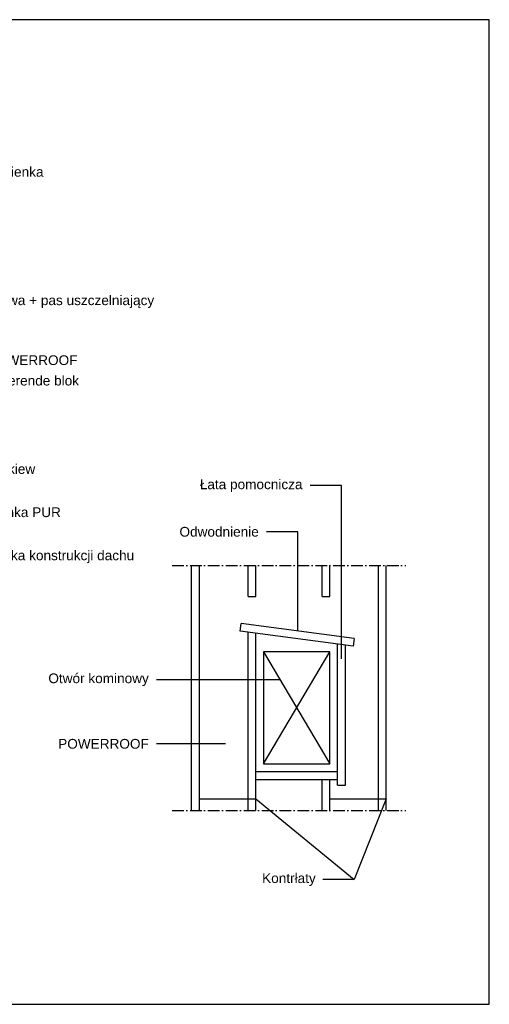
# Model space of a CAD drawing. Header units: millimetres. Extents: x -1427 to 10229, y -1578 to 5221.
# Tile 100 of 129: x -1011 to -890, y 1619 to 1872. Entities that reach past the tile are written whole.
import ezdxf
from ezdxf import colors
from ezdxf.entities.mleader import LeaderData, LeaderLine
from ezdxf.math import Vec2, Vec3

# ---------------------------------------------------------------- set-up
doc = ezdxf.new("R2010")
doc.units = ezdxf.units.MM
doc.linetypes.add('ACAD_ISO10W100', pattern=[18, 12, -3, 0, -3])
doc.layers.add('opis', color=7, linetype='Continuous')
doc.styles.get("Standard").update_dxf_attribs({"font": 'arial.ttf'})

# ---------------------------------------------------------------- blocks, each defined once
blk = doc.blocks.new('_None')

msp = doc.modelspace()

# ---------------------------------------------------------------- linework, layer by layer
for points in [[(-1250.04064, 1618.93234), (-890.04064, 1618.93234), (-890.04064, 1871.93234), (-1250.04064, 1871.93234)], [(-948.02362, 1680.7199), (-931.02362, 1680.7199), (-931.02362, 1709.50842), (-948.02362, 1709.50842)]]:
    msp.add_lwpolyline(points, close=True)
at = {"linetype": 'ACAD_ISO10W100', "ltscale": 0.25}
for points in [[(-971.52362, 1731.7199), (-911.52362, 1731.7199)], [(-971.52362, 1668.7199), (-911.52362, 1668.7199)]]:
    msp.add_lwpolyline(points, dxfattribs=at)
for points in [[(-966.52362, 1668.7199), (-966.52362, 1731.7199)], [(-964.52362, 1668.7199), (-964.52362, 1731.7199)], [(-952.02362, 1723.7199), (-952.02362, 1731.7199)], [(-950.02362, 1723.7199), (-950.02362, 1731.7199)], [(-933.02362, 1723.7199), (-933.02362, 1731.7199)], [(-931.02362, 1723.7199), (-931.02362, 1731.7199)], [(-918.52362, 1668.7199), (-918.52362, 1731.7199)], [(-916.52362, 1668.7199), (-916.52362, 1731.7199)], [(-952.02362, 1723.7199), (-950.02362, 1723.7199)], [(-933.02362, 1723.7199), (-931.02362, 1723.7199)], [(-954.02362, 1714.83949), (-953.75946, 1716.82196)], [(-924.75946, 1712.95793), (-953.75946, 1716.82196)], [(-925.02362, 1710.97545), (-954.02362, 1714.83949)], [(-952.02362, 1668.7199), (-952.02362, 1714.573)], [(-950.02362, 1668.7199), (-950.02362, 1714.30652)], [(-924.75946, 1712.95793), (-925.02362, 1710.97545)], [(-929.02362, 1675.2199), (-929.02362, 1711.50842)], [(-927.02362, 1675.2199), (-927.02362, 1711.24194)], [(-948.02362, 1709.50842), (-931.02362, 1680.7199)], [(-948.02362, 1680.7199), (-931.02362, 1709.50842)], [(-950.02362, 1678.7199), (-929.02362, 1678.7199)], [(-950.02362, 1676.7199), (-929.02362, 1676.7199)], [(-933.02362, 1668.7199), (-933.02362, 1676.7199)], [(-931.02362, 1668.7199), (-931.02362, 1676.7199)], [(-929.02362, 1675.2199), (-927.02362, 1675.2199)]]:
    msp.add_lwpolyline(points)

# ---------------------------------------------------------------- leaders
at = {"layer": 'opis'}
ml = msp.add_multileader_mtext('Standard', dxfattribs=at)
ml.set_content('Rynienka', color=256)
ml.set_leader_properties()
ml.set_arrow_properties(name='NONE')
ml.build(insert=Vec2(0, 0))
ml.multileader.update_dxf_attribs({"text_left_attachment_type": 2, "text_right_attachment_type": 2})
ctx = ml.context
ctx.base_point, ctx.char_height, ctx.plane_origin = Vec3(-1021.13296, 1832.47358), 2.5, Vec3(-1067.57979, 1780.9199)
ctx.left_attachment, ctx.right_attachment = 2, 2
notes = []
notes.append((ctx, [(0, (1, 1, 0), (-1029.13296, 1832.47358), (1, 0), 8, [(0, [(-1067.57979, 1780.9199)], 0, [])])]))
ctx.mtext.insert, ctx.mtext.flow_direction = Vec3(-1019.13296, 1834.09107), 5
ml = msp.add_multileader_mtext('Standard', dxfattribs=at)
ml.set_content('Listwa + pas uszczelniający', color=256)
ml.set_leader_properties()
ml.set_arrow_properties(name='NONE')
ml.build(insert=Vec2(0, 0))
ml.multileader.update_dxf_attribs({"text_left_attachment_type": 2, "text_right_attachment_type": 2})
ctx = ml.context
ctx.base_point, ctx.char_height, ctx.plane_origin = Vec3(-1021.13296, 1799.47358), 2.5, Vec3(-1036.08119, 1799.47358)
ctx.left_attachment, ctx.right_attachment = 2, 2
notes.append((ctx, [(0, (1, 1, 0), (-1029.13296, 1799.47358), (1, 0), 8, [(0, [(-1036.08119, 1799.47358)], 0, [])])]))
ctx.mtext.insert, ctx.mtext.flow_direction = Vec3(-1019.13296, 1801.09107), 5
ml = msp.add_multileader_mtext('Standard', dxfattribs=at)
ml.set_content('POWERROOF', color=256)
ml.set_leader_properties()
ml.set_arrow_properties(name='NONE')
ml.build(insert=Vec2(0, 0))
ml.multileader.update_dxf_attribs({"text_left_attachment_type": 2, "text_right_attachment_type": 2})
ctx = ml.context
ctx.base_point, ctx.char_height, ctx.plane_origin = Vec3(-1021.13296, 1784.40304), 2.5, Vec3(-1043.67382, 1784.40304)
ctx.left_attachment, ctx.right_attachment = 2, 2
notes.append((ctx, [(0, (1, 1, 0), (-1029.13296, 1784.40304), (1, 0), 8, [(0, [(-1043.67382, 1784.40304)], 0, [])])]))
ctx.mtext.insert, ctx.mtext.flow_direction = Vec3(-1019.13296, 1785.69652), 5
ml = msp.add_multileader_mtext('Standard', dxfattribs=at)
ml.set_content('Isolerende blok', color=256)
ml.set_leader_properties()
ml.set_arrow_properties(name='NONE')
ml.build(insert=Vec2(0, 0))
ml.multileader.update_dxf_attribs({"text_left_attachment_type": 2, "text_right_attachment_type": 2})
ctx = ml.context
ctx.base_point, ctx.char_height, ctx.plane_origin = Vec3(-1021.13296, 1779.1699), 2.5, Vec3(-1082.58847, 1779.1699)
ctx.left_attachment, ctx.right_attachment = 2, 2
notes.append((ctx, [(0, (1, 1, 0), (-1029.13296, 1779.1699), (1, 0), 8, [(0, [(-1082.58847, 1779.1699)], 0, [])])]))
ctx.mtext.insert, ctx.mtext.flow_direction = Vec3(-1019.13296, 1780.44036), 5
ml = msp.add_multileader_mtext('Standard', dxfattribs=at)
ml.set_content('Krokiew', color=256)
ml.set_leader_properties()
ml.set_arrow_properties(name='NONE')
ml.build(insert=Vec2(0, 0))
ml.multileader.update_dxf_attribs({"text_left_attachment_type": 2, "text_right_attachment_type": 2})
ctx = ml.context
ctx.base_point, ctx.char_height, ctx.plane_origin = Vec3(-1021.13296, 1756.46607), 2.5, Vec3(-1052.92321, 1756.46607)
ctx.left_attachment, ctx.right_attachment = 2, 2
notes.append((ctx, [(0, (1, 1, 0), (-1029.13296, 1756.46607), (1, 0), 8, [(0, [(-1052.92321, 1756.46607)], 0, [])])]))
ctx.mtext.insert, ctx.mtext.flow_direction = Vec3(-1019.13296, 1757.73653), 5
ml = msp.add_multileader_mtext('Standard', dxfattribs=at)
ml.set_content('Łata pomocnicza', color=256)
ml.set_leader_properties()
ml.set_arrow_properties(name='NONE')
ml.build(insert=Vec2(0, 0))
ml.multileader.update_dxf_attribs({"text_left_attachment_type": 2, "text_right_attachment_type": 2})
ctx = ml.context
ctx.base_point, ctx.char_height, ctx.plane_origin = Vec3(-966.27873, 1752.19949), 2.5, Vec3(-928.02362, 1707.71385)
ctx.left_attachment, ctx.right_attachment, ctx.text_align_type = 2, 2, 2
notes.append((ctx, [(0, (1, 1, 0), (-928.02362, 1752.19949), (-1, 0), 8, [(0, [(-928.02362, 1707.71385)], 0, [])])]))
ctx.mtext.insert, ctx.mtext.alignment, ctx.mtext.flow_direction = Vec3(-938.02362, 1753.79653), 3, 5
ml = msp.add_multileader_mtext('Standard', dxfattribs=at)
ml.set_content('Pianka PUR', color=256)
ml.set_leader_properties()
ml.set_arrow_properties(name='NONE')
ml.build(insert=Vec2(0, 0))
ml.multileader.update_dxf_attribs({"text_left_attachment_type": 2, "text_right_attachment_type": 2})
ctx = ml.context
ctx.base_point, ctx.char_height, ctx.plane_origin = Vec3(-1021.13296, 1745.3574), 2.5, Vec3(-1076.71347, 1745.3574)
ctx.left_attachment, ctx.right_attachment = 2, 2
notes.append((ctx, [(0, (1, 1, 0), (-1029.13296, 1745.3574), (1, 0), 8, [(0, [(-1076.71347, 1745.3574)], 0, [])])]))
ctx.mtext.insert, ctx.mtext.flow_direction = Vec3(-1019.13296, 1746.62872), 5
ml = msp.add_multileader_mtext('Standard', dxfattribs=at)
ml.set_content('Odwodnienie', color=256)
ml.set_leader_properties()
ml.set_arrow_properties(name='NONE')
ml.build(insert=Vec2(0, 0))
ml.multileader.update_dxf_attribs({"text_left_attachment_type": 2, "text_right_attachment_type": 2})
ctx = ml.context
ctx.base_point, ctx.char_height, ctx.plane_origin = Vec3(-971.33279, 1740.311), 2.5, Vec3(-939.25946, 1714.88995)
ctx.left_attachment, ctx.right_attachment, ctx.text_align_type = 2, 2, 2
notes.append((ctx, [(0, (1, 1, 0), (-939.25946, 1740.311), (-1, 0), 8, [(0, [(-939.25946, 1714.88995)], 0, [])])]))
ctx.mtext.insert, ctx.mtext.alignment, ctx.mtext.flow_direction = Vec3(-949.25946, 1741.60449), 3, 5
ml = msp.add_multileader_mtext('Standard', dxfattribs=at)
ml.set_content('Deska konstrukcji dachu', color=256)
ml.set_leader_properties()
ml.set_arrow_properties(name='NONE')
ml.build(insert=Vec2(0, 0))
ml.multileader.update_dxf_attribs({"text_left_attachment_type": 2, "text_right_attachment_type": 2})
ctx = ml.context
ctx.base_point, ctx.char_height, ctx.plane_origin = Vec3(-1021.13296, 1733.9199), 2.5, Vec3(-1073.21347, 1733.9199)
ctx.left_attachment, ctx.right_attachment = 2, 2
notes.append((ctx, [(0, (1, 1, 0), (-1029.13296, 1733.9199), (1, 0), 8, [(0, [(-1073.21347, 1733.9199)], 0, [])])]))
ctx.mtext.insert, ctx.mtext.flow_direction = Vec3(-1019.13296, 1735.5374), 5
ml = msp.add_multileader_mtext('Standard', dxfattribs=at)
ml.set_content('Otwór kominowy', color=256)
ml.set_leader_properties()
ml.set_arrow_properties(name='NONE')
ml.build(insert=Vec2(0, 0))
ml.multileader.update_dxf_attribs({"text_left_attachment_type": 2, "text_right_attachment_type": 2})
ctx = ml.context
ctx.base_point, ctx.char_height, ctx.plane_origin = Vec3(-1005.13583, 1702.31129), 2.5, Vec3(-943.77362, 1702.31129)
ctx.left_attachment, ctx.right_attachment, ctx.text_align_type = 2, 2, 2
notes.append((ctx, [(0, (1, 1, 0), (-967.52362, 1702.31129), (-1, 0), 8, [(0, [(-943.77362, 1702.31129)], 0, [])])]))
ctx.mtext.insert, ctx.mtext.alignment, ctx.mtext.flow_direction = Vec3(-977.52362, 1703.95096), 3, 5
ml = msp.add_multileader_mtext('Standard', dxfattribs=at)
ml.set_content('POWERROOF', color=256)
ml.set_leader_properties()
ml.set_arrow_properties(name='NONE')
ml.build(insert=Vec2(0, 0))
ml.multileader.update_dxf_attribs({"text_left_attachment_type": 2, "text_right_attachment_type": 2})
ctx = ml.context
ctx.base_point, ctx.char_height, ctx.plane_origin = Vec3(-1002.37662, 1685.82464), 2.5, Vec3(-957.84543, 1685.82464)
ctx.left_attachment, ctx.right_attachment, ctx.text_align_type = 2, 2, 2
notes.append((ctx, [(0, (1, 1, 0), (-967.52362, 1685.82464), (-1, 0), 8, [(0, [(-957.84543, 1685.82464)], 0, [])])]))
ctx.mtext.insert, ctx.mtext.alignment, ctx.mtext.flow_direction = Vec3(-977.52362, 1687.11812), 3, 5
ml = msp.add_multileader_mtext('Standard', dxfattribs=at)
ml.set_content('Kontrłaty', color=256)
ml.set_leader_properties()
ml.set_arrow_properties(name='NONE')
ml.build(insert=Vec2(0, 0))
ml.multileader.update_dxf_attribs({"text_left_attachment_type": 2, "text_right_attachment_type": 2})
ctx = ml.context
ctx.base_point, ctx.char_height, ctx.plane_origin = Vec3(-950.27157, 1650.97723), 2.5, Vec3(-964.52362, 1671.7199)
ctx.left_attachment, ctx.right_attachment, ctx.text_align_type = 2, 2, 1
notes.append((ctx, [(1, (1, 1, 0), (-924.77566, 1650.97723), (-1, 0), 8, [(1, [(-964.52362, 1671.7199), (-950.02362, 1671.7199)], 0, []), (3, [(-931.02362, 1671.7199), (-916.52362, 1671.7199)], 0, [])])]))
ctx.mtext.insert, ctx.mtext.alignment, ctx.mtext.flow_direction = Vec3(-941.52362, 1652.59473), 2, 5
for ctx, leaders in notes:
    for number, flags, end, landing, length, lines in leaders:
        leader = LeaderData()
        leader.index, (leader.has_last_leader_line, leader.has_dogleg_vector, leader.attachment_direction) = number, flags
        leader.last_leader_point, leader.dogleg_vector, leader.dogleg_length = Vec3(end), Vec3(landing), length
        for number, points, colour, breaks in lines:
            line = LeaderLine()
            line.index, line.vertices, line.color, line.breaks = number, Vec3.list(points), colors.encode_raw_color(colour), breaks
            leader.lines.append(line)
        ctx.leaders.append(leader)

doc.saveas('drawing.dxf')
